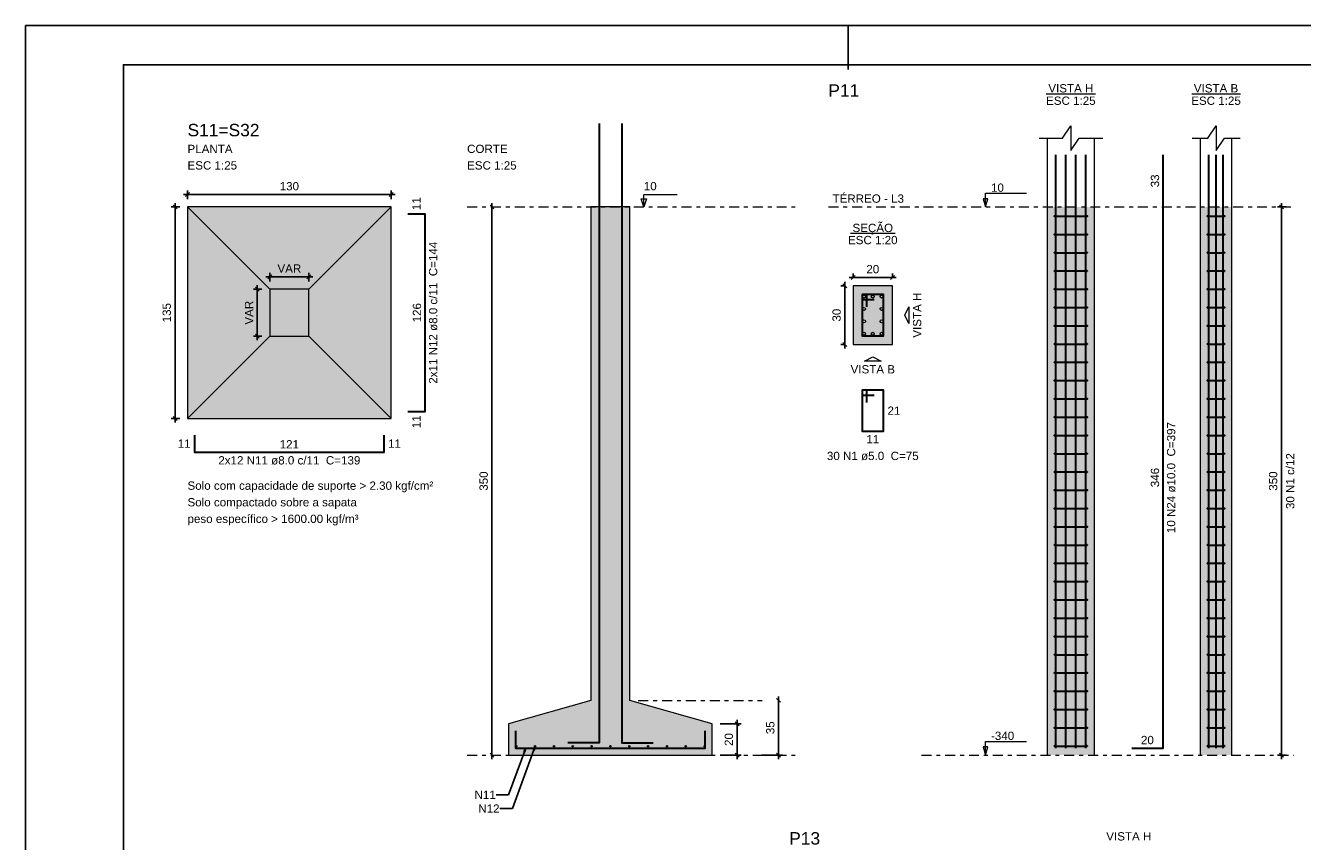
# Model space of a CAD drawing. Header units: millimetres. Extents: x 0 to 119, y 0 to 84.
# Tile 6 of 14: x 0 to 33, y 63 to 84. Entities that reach past the tile are written whole.
import ezdxf

# ---------------------------------------------------------------- set-up
doc = ezdxf.new("R2010")
doc.units = ezdxf.units.MM
doc.header["$MEASUREMENT"] = 0
doc.linetypes.add('DASHDOT', pattern=[2.54, 1.27, -0.635, 0, -0.635])
doc.linetypes.add('NULL', pattern=[0])
doc.layers.get('0').update_dxf_attribs({"lineweight": 18})
for name, color, linetype, lineweight in [('Descrição da armadura', 7, 'Continuous', 0), ('DT-Armadura', 2, 'Continuous', 30), ('DT-Barras na forma', 2, 'Continuous', 30), ('DT-Barras no corte', 5, 'Continuous', 5), ('DT-Barras rebatidas', 2, 'Continuous', 30), ('DT-Cotas', 9, 'Continuous', 5), ('DT-Estribos na forma', 2, 'Continuous', 30), ('DT-Forma', 5, 'Continuous', 5), ('DT-Hachura sapatas em corte', 43, 'Continuous', 5), ('DT-Hachura sapatas em planta', 43, 'Continuous', 5), ('DT-Hachura seção pilares', 254, 'Continuous', 5), ('DT-Hachura vista pilares', 254, 'Continuous', 5), ('DT-Pontilhado', 9, 'DASHDOT', 5), ('DT-Textos', 7, 'Continuous', 5), ('DT-Título', 3, 'Continuous', 20), ('Textos armaduras', 7, 'Continuous', 0)]:
    doc.layers.add(name, color=color, linetype=linetype, lineweight=lineweight)
doc.layers.add('SEDUC_MARF', color=1, linetype='Continuous')
doc.layers.add('SEDUC_MARGG', color=7, linetype='Continuous')
doc.styles.add('Arial', font='txt')
doc.dimstyles.get("Standard").update_dxf_attribs({"dimtxt": 0.18, "dimasz": 0.18, "dimexe": 0.18, "dimexo": 0.0625, "dimgap": 0.09, "dimtad": 0, "dimtih": 1, "dimtoh": 1, "dimdec": 4, "dimzin": 0, "dimdsep": 46, "dimtxsty": 'Standard', "dimcen": 0.09, "dimadec": 0, "dimazin": 0, "dimtfac": 1, "dimtdec": 4, "dimtofl": 0, "dimtmove": 0, "dimatfit": 3, "dimfxl": 1, "dimtolj": 1, "dimtzin": 0, "dimarcsym": 0})
doc.dimstyles.new('UM_20.000000', dxfattribs={"dimtxt": 0.18, "dimasz": 0.1, "dimexe": 0.1, "dimexo": 0.2, "dimgap": 0, "dimtad": 1, "dimtih": 1, "dimtoh": 1, "dimdec": 1, "dimlfac": 20, "dimzin": 0, "dimdsep": 46, "dimtxsty": 'Standard', "dimcen": 0.09, "dimdle": 0.1, "dimadec": 1, "dimazin": 2, "dimtfac": 1, "dimtdec": 4, "dimtofl": 0, "dimtmove": 0, "dimatfit": 3, "dimfxl": 1, "dimtolj": 1, "dimarcsym": 0})
doc.dimstyles.new('UM_25.000000', dxfattribs={"dimtxt": 0.18, "dimasz": 0.1, "dimexe": 0.1, "dimexo": 0.2, "dimgap": 0, "dimtad": 1, "dimtih": 1, "dimtoh": 1, "dimdec": 1, "dimlfac": 25, "dimzin": 0, "dimdsep": 46, "dimtxsty": 'Standard', "dimcen": 0.09, "dimdle": 0.1, "dimadec": 1, "dimazin": 2, "dimtfac": 1, "dimtdec": 4, "dimtofl": 0, "dimtmove": 0, "dimatfit": 3, "dimfxl": 1, "dimtolj": 1, "dimarcsym": 0})

# ---------------------------------------------------------------- blocks, each defined once
blk = doc.blocks.new('_Oblique')
at = {"color": 0, "linetype": 'ByBlock', "lineweight": -2}
blk.add_line((-0.5, -0.5), (0.5, 0.5), dxfattribs=at)
blk = doc.blocks.new('*D6')
at = {"layer": 'Defpoints', "color": 0}
for p in [(21.131167, 77.453308), (20.919367, 75.953308), (21.131167, 75.953308)]:
    blk.add_point(p, dxfattribs=at)
at = {"layer": 'DT-Cotas', "color": 0, "lineweight": -2}
for p, q in [((20.931167, 77.453308), (20.819367, 77.453308)), ((20.919367, 77.553308), (20.919367, 75.853308)), ((20.931167, 75.953308), (20.819367, 75.953308))]:
    blk.add_line(p, q, dxfattribs=at)
at = {"layer": 'DT-Cotas', "color": 0, "lineweight": -2, "xscale": 0.1, "yscale": 0.1, "zscale": 0.1}
for p, rotation in [((20.919367, 77.453308), 90), ((20.919367, 75.953308), 270)]:
    blk.add_blockref('_Oblique', p, dxfattribs=dict(at, rotation=rotation))
at = {"layer": 'DT-Cotas', "color": 7, "insert": (20.707567, 76.703308), "char_height": 0.2118, "attachment_point": 5, "rotation": 90, "style": 'Arial'}
blk.add_mtext('\\A1;30', dxfattribs=at)
blk = doc.blocks.new('*D7')
at = {"layer": 'Defpoints', "color": 0}
for p in [(22.131167, 77.665108), (21.131167, 77.453308), (22.131167, 77.453308)]:
    blk.add_point(p, dxfattribs=at)
at = {"layer": 'DT-Cotas', "color": 0, "lineweight": -2}
for p, q in [((21.031167, 77.665108), (22.231167, 77.665108)), ((21.131167, 77.653308), (21.131167, 77.765108)), ((22.131167, 77.653308), (22.131167, 77.765108))]:
    blk.add_line(p, q, dxfattribs=at)
at = {"layer": 'DT-Cotas', "color": 0, "lineweight": -2, "xscale": 0.1, "yscale": 0.1, "zscale": 0.1, "rotation": 180}
blk.add_blockref('_Oblique', (21.131167, 77.665108), dxfattribs=at)
at = {"layer": 'DT-Cotas', "color": 0, "lineweight": -2, "xscale": 0.1, "yscale": 0.1, "zscale": 0.1}
blk.add_blockref('_Oblique', (22.131167, 77.665108), dxfattribs=at)
at = {"layer": 'DT-Cotas', "color": 7, "insert": (21.631167, 77.876908), "char_height": 0.2118, "attachment_point": 5, "rotation": 0.0057296, "style": 'Arial'}
blk.add_mtext('\\A1;20', dxfattribs=at)
blk = doc.blocks.new('*D8')
at = {"layer": 'Defpoints', "color": 0}
for p in [(32.065178, 79.465408), (32.382878, 79.465408), (32.382878, 65.465408)]:
    blk.add_point(p, dxfattribs=at)
at = {"layer": 'DT-Cotas', "color": 0, "lineweight": -2}
for p, q in [((32.065178, 65.365408), (32.065178, 79.565408)), ((32.182878, 79.465408), (31.965178, 79.465408)), ((32.182878, 65.465408), (31.965178, 65.465408))]:
    blk.add_line(p, q, dxfattribs=at)
at = {"layer": 'DT-Cotas', "color": 0, "lineweight": -2, "xscale": 0.1, "yscale": 0.1, "zscale": 0.1}
for p, rotation in [((32.065178, 79.465408), 90), ((32.065178, 65.465408), 270)]:
    blk.add_blockref('_Oblique', p, dxfattribs=dict(at, rotation=rotation))
at = {"layer": 'DT-Cotas', "color": 7, "insert": (31.853378, 72.465408), "char_height": 0.2118, "attachment_point": 5, "rotation": 90, "style": 'Arial'}
blk.add_mtext('\\A1;350', dxfattribs=at)
blk = doc.blocks.new('*D13')
at = {"layer": 'Defpoints', "color": 0}
for p in [(4.1354, 79.465408), (3.8177, 74.065408), (4.1354, 74.065408)]:
    blk.add_point(p, dxfattribs=at)
at = {"layer": 'DT-Cotas', "color": 0, "lineweight": -2}
for p, q in [((3.8177, 79.565408), (3.8177, 73.965408)), ((3.9354, 79.465408), (3.7177, 79.465408)), ((3.9354, 74.065408), (3.7177, 74.065408))]:
    blk.add_line(p, q, dxfattribs=at)
at = {"layer": 'DT-Cotas', "color": 0, "lineweight": -2, "xscale": 0.1, "yscale": 0.1, "zscale": 0.1}
for p, rotation in [((3.8177, 79.465408), 90), ((3.8177, 74.065408), 270)]:
    blk.add_blockref('_Oblique', p, dxfattribs=dict(at, rotation=rotation))
at = {"layer": 'DT-Cotas', "color": 7, "insert": (3.6059, 76.765408), "char_height": 0.2118, "attachment_point": 5, "rotation": 90, "style": 'Arial'}
blk.add_mtext('\\A1;135', dxfattribs=at)
blk = doc.blocks.new('*D14')
at = {"layer": 'Defpoints', "color": 0}
for p in [(9.3354, 79.783108), (4.1354, 79.465408), (9.3354, 79.465408)]:
    blk.add_point(p, dxfattribs=at)
at = {"layer": 'DT-Cotas', "color": 0, "lineweight": -2}
for p, q in [((4.1354, 79.665408), (4.1354, 79.883108)), ((9.3354, 79.665408), (9.3354, 79.883108)), ((4.0354, 79.783108), (9.4354, 79.783108))]:
    blk.add_line(p, q, dxfattribs=at)
at = {"layer": 'DT-Cotas', "color": 0, "lineweight": -2, "xscale": 0.1, "yscale": 0.1, "zscale": 0.1, "rotation": 180}
blk.add_blockref('_Oblique', (4.1354, 79.783108), dxfattribs=at)
at = {"layer": 'DT-Cotas', "color": 0, "lineweight": -2, "xscale": 0.1, "yscale": 0.1, "zscale": 0.1}
blk.add_blockref('_Oblique', (9.3354, 79.783108), dxfattribs=at)
at = {"layer": 'DT-Cotas', "color": 7, "insert": (6.7354, 79.994908), "char_height": 0.2118, "attachment_point": 5, "rotation": 0.0057296, "style": 'Arial'}
blk.add_mtext('\\A1;130', dxfattribs=at)
blk = doc.blocks.new('*D15')
at = {"layer": 'Defpoints', "color": 0}
for p in [(6.2354, 77.365408), (5.9177, 76.165408), (6.2354, 76.165408)]:
    blk.add_point(p, dxfattribs=at)
at = {"layer": 'DT-Cotas', "color": 0, "lineweight": -2}
for p, q in [((6.0354, 77.365408), (5.8177, 77.365408)), ((5.9177, 77.465408), (5.9177, 76.065408)), ((6.0354, 76.165408), (5.8177, 76.165408))]:
    blk.add_line(p, q, dxfattribs=at)
at = {"layer": 'DT-Cotas', "color": 0, "lineweight": -2, "xscale": 0.1, "yscale": 0.1, "zscale": 0.1}
for p, rotation in [((5.9177, 77.365408), 90), ((5.9177, 76.165408), 270)]:
    blk.add_blockref('_Oblique', p, dxfattribs=dict(at, rotation=rotation))
at = {"layer": 'DT-Cotas', "color": 7, "insert": (5.7059, 76.765408), "char_height": 0.2118, "attachment_point": 5, "rotation": 90, "style": 'Arial'}
blk.add_mtext('\\A1;VAR', dxfattribs=at)
blk = doc.blocks.new('*D16')
at = {"layer": 'Defpoints', "color": 0}
for p in [(7.2354, 77.683108), (6.2354, 77.365408), (7.2354, 77.365408)]:
    blk.add_point(p, dxfattribs=at)
at = {"layer": 'DT-Cotas', "color": 0, "lineweight": -2}
for p, q in [((6.1354, 77.683108), (7.3354, 77.683108)), ((6.2354, 77.565408), (6.2354, 77.783108)), ((7.2354, 77.565408), (7.2354, 77.783108))]:
    blk.add_line(p, q, dxfattribs=at)
at = {"layer": 'DT-Cotas', "color": 0, "lineweight": -2, "xscale": 0.1, "yscale": 0.1, "zscale": 0.1, "rotation": 180}
blk.add_blockref('_Oblique', (6.2354, 77.683108), dxfattribs=at)
at = {"layer": 'DT-Cotas', "color": 0, "lineweight": -2, "xscale": 0.1, "yscale": 0.1, "zscale": 0.1}
blk.add_blockref('_Oblique', (7.2354, 77.683108), dxfattribs=at)
at = {"layer": 'DT-Cotas', "color": 7, "insert": (6.7354, 77.894908), "char_height": 0.2118, "attachment_point": 5, "rotation": 0.0057296, "style": 'Arial'}
blk.add_mtext('\\A1;VAR', dxfattribs=at)
blk = doc.blocks.new('*D17')
at = {"layer": 'Defpoints', "color": 0}
for p in [(11.90868, 79.465408), (11.90868, 65.465408), (11.90868, 65.465408)]:
    blk.add_point(p, dxfattribs=at)
at = {"layer": 'DT-Cotas', "color": 0, "lineweight": -2}
blk.add_line((11.90868, 79.565408), (11.90868, 65.365408), dxfattribs=at)
at = {"layer": 'DT-Cotas', "color": 0, "lineweight": -2, "xscale": 0.1, "yscale": 0.1, "zscale": 0.1}
for p, rotation in [((11.90868, 79.465408), 90), ((11.90868, 65.465408), 270)]:
    blk.add_blockref('_Oblique', p, dxfattribs=dict(at, rotation=rotation))
at = {"layer": 'DT-Cotas', "color": 7, "insert": (11.69688, 72.465408), "char_height": 0.2118, "attachment_point": 5, "rotation": 90, "style": 'Arial'}
blk.add_mtext('\\A1;350', dxfattribs=at)
blk = doc.blocks.new('*D18')
at = {"layer": 'Defpoints', "color": 0}
for p in [(17.53228, 66.265408), (17.53228, 65.465408), (18.16768, 65.465408)]:
    blk.add_point(p, dxfattribs=at)
at = {"layer": 'DT-Cotas', "color": 0, "lineweight": -2}
for p, q in [((17.73228, 66.265408), (18.26768, 66.265408)), ((18.16768, 66.365408), (18.16768, 65.365408)), ((17.73228, 65.465408), (18.26768, 65.465408))]:
    blk.add_line(p, q, dxfattribs=at)
at = {"layer": 'DT-Cotas', "color": 0, "lineweight": -2, "xscale": 0.1, "yscale": 0.1, "zscale": 0.1}
for p, rotation in [((18.16768, 66.265408), 90), ((18.16768, 65.465408), 270)]:
    blk.add_blockref('_Oblique', p, dxfattribs=dict(at, rotation=rotation))
at = {"layer": 'DT-Cotas', "color": 7, "insert": (17.95588, 65.865408), "char_height": 0.2118, "attachment_point": 5, "rotation": 90, "style": 'Arial'}
blk.add_mtext('\\A1;20', dxfattribs=at)
blk = doc.blocks.new('*D19')
at = {"layer": 'Defpoints', "color": 0}
for p in [(19.22668, 66.865408), (18.59128, 65.465408), (19.22668, 65.465408)]:
    blk.add_point(p, dxfattribs=at)
at = {"layer": 'DT-Cotas', "color": 0, "lineweight": -2}
for p, q in [((19.22668, 66.965408), (19.22668, 65.365408)), ((18.79128, 65.465408), (19.32668, 65.465408))]:
    blk.add_line(p, q, dxfattribs=at)
at = {"layer": 'DT-Cotas', "color": 0, "lineweight": -2, "xscale": 0.1, "yscale": 0.1, "zscale": 0.1}
for p, rotation in [((19.22668, 66.865408), 90.00000000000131), ((19.22668, 65.465408), 270.0000000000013)]:
    blk.add_blockref('_Oblique', p, dxfattribs=dict(at, rotation=rotation))
at = {"layer": 'DT-Cotas', "color": 7, "insert": (19.01488, 66.165408), "char_height": 0.2118, "attachment_point": 5, "rotation": 90, "style": 'Arial'}
blk.add_mtext('\\A1;35', dxfattribs=at)

msp = doc.modelspace()

# ---------------------------------------------------------------- hatches: boundary and pattern name
at = {"layer": 'DT-Hachura sapatas em corte', "linetype": 'Continuous'}
msp.add_hatch(color=43, dxfattribs=at).paths.add_polyline_path([(14.4323, 66.8654), (14.4323, 66.8654), (12.3323, 66.2654), (12.3323, 65.4654), (17.5323, 65.4654), (17.5323, 66.2654), (15.4323, 66.8654), (15.4323, 66.8654), (15.4323, 79.4654), (14.4323, 79.4654), (14.4323, 66.8654)])
at = {"layer": 'DT-Hachura sapatas em planta', "linetype": 'Continuous'}
msp.add_hatch(color=43, dxfattribs=at).paths.add_polyline_path([(4.1354, 74.0654), (9.3354, 74.0654), (9.3354, 79.4654), (4.1354, 79.4654), (4.1354, 74.0654)])
at = {"layer": 'DT-Hachura seção pilares', "linetype": 'Continuous'}
msp.add_hatch(color=254, dxfattribs=at).paths.add_polyline_path([(21.1312, 75.9533), (21.1312, 75.9533), (22.1312, 75.9533), (22.1312, 77.4533), (21.1312, 77.4533), (21.1312, 75.9533)])
at = {"layer": 'DT-Hachura vista pilares', "linetype": 'Continuous'}
for points in [[(26.0882, 65.4654), (26.0882, 79.4654), (27.2882, 79.4654), (27.2882, 65.4654), (26.0882, 65.4654)], [(29.9944, 65.4654), (29.9944, 79.4654), (30.7944, 79.4654), (30.7944, 65.4654), (29.9944, 65.4654)]]:
    msp.add_hatch(color=254, dxfattribs=at).paths.add_polyline_path(points)

# ---------------------------------------------------------------- linework, layer by layer
at = {"layer": 'DT-Armadura'}
for points in [[(14.6423, 81.6003), (14.6423, 65.7804), (13.8423, 65.7804)], [(15.2223, 81.6003), (15.2223, 65.7804), (16.0223, 65.7804)], [(9.759, 74.2454), (10.199, 74.2454), (10.199, 79.2854), (9.759, 79.2854)], [(4.3154, 73.6418), (4.3154, 73.2018), (9.1554, 73.2018), (9.1554, 73.6418)], [(12.5123, 66.0854), (12.5123, 65.6454), (17.3523, 65.6454), (17.3523, 66.0854)]]:
    msp.add_lwpolyline(points, dxfattribs=at)
at = {"layer": 'DT-Barras na forma'}
for points in [[(26.3082, 65.6454), (26.3082, 79.4654), (26.3082, 80.7997)], [(26.5615, 65.6454), (26.5615, 79.4654), (26.5615, 80.7997)], [(26.8148, 65.6454), (26.8148, 79.4654), (26.8148, 80.7997)], [(27.0682, 65.6454), (27.0682, 79.4654), (27.0682, 80.7997)], [(30.2144, 65.6454), (30.2144, 79.4654), (30.2144, 80.7997)], [(30.3944, 65.6454), (30.3944, 79.4654), (30.3944, 80.7997)], [(30.5744, 65.6454), (30.5744, 79.4654), (30.5744, 80.7997)], [(21.4812, 76.9158), (21.4812, 77.2283), (21.3562, 77.2283), (21.3562, 76.1783), (21.9062, 76.1783), (21.9062, 77.2283), (21.3562, 77.2283), (21.3562, 77.1033), (21.6687, 77.1033)]]:
    msp.add_lwpolyline(points, dxfattribs=at)
at = {"layer": 'DT-Barras no corte'}
for centre, radius in [((21.4062, 77.1783), 0.0375), ((21.6312, 77.1783), 0.0375), ((21.8562, 77.1783), 0.0375), ((21.4062, 76.8616), 0.0375), ((21.8562, 76.8616), 0.0375), ((21.4062, 76.545), 0.0375), ((21.8562, 76.545), 0.0375), ((21.4062, 76.2283), 0.0375), ((21.6312, 76.2283), 0.0375), ((21.8562, 76.2283), 0.0375), ((12.5283, 65.6934), 0.016), ((13.0091, 65.6934), 0.016), ((13.4899, 65.6934), 0.016), ((13.9707, 65.6934), 0.016), ((14.4515, 65.6934), 0.016), ((14.9323, 65.6934), 0.016), ((15.4131, 65.6934), 0.016), ((15.8939, 65.6934), 0.016), ((16.3747, 65.6934), 0.016), ((16.8555, 65.6934), 0.016), ((17.3363, 65.6934), 0.016)]:
    msp.add_circle(centre, radius, dxfattribs=at)
at = {"layer": 'DT-Barras rebatidas'}
for points in [[(28.2413, 65.6454), (29.0413, 65.6454), (29.0413, 79.4654), (29.0413, 80.7997)], [(21.4812, 74.4759), (21.4812, 74.7884), (21.3562, 74.7884), (21.3562, 73.7384), (21.9062, 73.7384), (21.9062, 74.7884), (21.3562, 74.7884), (21.3562, 74.6634), (21.6687, 74.6634)]]:
    msp.add_lwpolyline(points, dxfattribs=at)
at = {"layer": 'DT-Estribos na forma'}
for p, q in [((26.2782, 79.2321), (27.0982, 79.2321)), ((30.1844, 79.2321), (30.6044, 79.2321)), ((26.2782, 78.7654), (27.0982, 78.7654)), ((30.1844, 78.7654), (30.6044, 78.7654)), ((26.2782, 78.2987), (27.0982, 78.2987)), ((30.1844, 78.2987), (30.6044, 78.2987)), ((26.2782, 77.8321), (27.0982, 77.8321)), ((30.1844, 77.8321), (30.6044, 77.8321)), ((26.2782, 77.3654), (27.0982, 77.3654)), ((30.1844, 77.3654), (30.6044, 77.3654)), ((26.2782, 76.8987), (27.0982, 76.8987)), ((30.1844, 76.8987), (30.6044, 76.8987)), ((26.2782, 76.4321), (27.0982, 76.4321)), ((30.1844, 76.4321), (30.6044, 76.4321)), ((26.2782, 75.9654), (27.0982, 75.9654)), ((30.1844, 75.9654), (30.6044, 75.9654)), ((26.2782, 75.4987), (27.0982, 75.4987)), ((30.1844, 75.4987), (30.6044, 75.4987)), ((26.2782, 75.0321), (27.0982, 75.0321)), ((30.1844, 75.0321), (30.6044, 75.0321)), ((26.2782, 74.5654), (27.0982, 74.5654)), ((30.1844, 74.5654), (30.6044, 74.5654)), ((26.2782, 74.0987), (27.0982, 74.0987)), ((30.1844, 74.0987), (30.6044, 74.0987)), ((26.2782, 73.6321), (27.0982, 73.6321)), ((30.1844, 73.6321), (30.6044, 73.6321)), ((26.2782, 73.1654), (27.0982, 73.1654)), ((30.1844, 73.1654), (30.6044, 73.1654)), ((26.2782, 72.6987), (27.0982, 72.6987)), ((30.1844, 72.6987), (30.6044, 72.6987)), ((26.2782, 72.2321), (27.0982, 72.2321)), ((30.1844, 72.2321), (30.6044, 72.2321)), ((26.2782, 71.7654), (27.0982, 71.7654)), ((30.1844, 71.7654), (30.6044, 71.7654)), ((26.2782, 71.2987), (27.0982, 71.2987)), ((30.1844, 71.2987), (30.6044, 71.2987)), ((26.2782, 70.8321), (27.0982, 70.8321)), ((30.1844, 70.8321), (30.6044, 70.8321)), ((26.2782, 70.3654), (27.0982, 70.3654)), ((30.1844, 70.3654), (30.6044, 70.3654)), ((26.2782, 69.8987), (27.0982, 69.8987)), ((30.1844, 69.8987), (30.6044, 69.8987)), ((26.2782, 69.4321), (27.0982, 69.4321)), ((30.1844, 69.4321), (30.6044, 69.4321)), ((26.2782, 68.9654), (27.0982, 68.9654)), ((30.1844, 68.9654), (30.6044, 68.9654)), ((26.2782, 68.4987), (27.0982, 68.4987)), ((30.1844, 68.4987), (30.6044, 68.4987)), ((26.2782, 68.0321), (27.0982, 68.0321)), ((30.1844, 68.0321), (30.6044, 68.0321)), ((26.2782, 67.5654), (27.0982, 67.5654)), ((30.1844, 67.5654), (30.6044, 67.5654)), ((26.2782, 67.0987), (27.0982, 67.0987)), ((30.1844, 67.0987), (30.6044, 67.0987)), ((26.2782, 66.6321), (27.0982, 66.6321)), ((30.1844, 66.6321), (30.6044, 66.6321)), ((26.2782, 66.1654), (27.0982, 66.1654)), ((30.1844, 66.1654), (30.6044, 66.1654)), ((26.2782, 65.6987), (27.0982, 65.6987)), ((30.1844, 65.6987), (30.6044, 65.6987))]:
    msp.add_line(p, q, dxfattribs=at)
for centre in [(26.2782, 79.2321), (27.0982, 79.2321), (30.1844, 79.2321), (30.6044, 79.2321), (26.2782, 78.7654), (27.0982, 78.7654), (30.1844, 78.7654), (30.6044, 78.7654), (26.2782, 78.2987), (27.0982, 78.2987), (30.1844, 78.2987), (30.6044, 78.2987), (26.2782, 77.8321), (27.0982, 77.8321), (30.1844, 77.8321), (30.6044, 77.8321), (26.2782, 77.3654), (27.0982, 77.3654), (30.1844, 77.3654), (30.6044, 77.3654), (26.2782, 76.8987), (27.0982, 76.8987), (30.1844, 76.8987), (30.6044, 76.8987), (26.2782, 76.4321), (27.0982, 76.4321), (30.1844, 76.4321), (30.6044, 76.4321), (26.2782, 75.9654), (27.0982, 75.9654), (30.1844, 75.9654), (30.6044, 75.9654), (26.2782, 75.4987), (27.0982, 75.4987), (30.1844, 75.4987), (30.6044, 75.4987), (26.2782, 75.0321), (27.0982, 75.0321), (30.1844, 75.0321), (30.6044, 75.0321), (26.2782, 74.5654), (27.0982, 74.5654), (30.1844, 74.5654), (30.6044, 74.5654), (26.2782, 74.0987), (27.0982, 74.0987), (30.1844, 74.0987), (30.6044, 74.0987), (26.2782, 73.6321), (27.0982, 73.6321), (30.1844, 73.6321), (30.6044, 73.6321), (26.2782, 73.1654), (27.0982, 73.1654), (30.1844, 73.1654), (30.6044, 73.1654), (26.2782, 72.6987), (27.0982, 72.6987), (30.1844, 72.6987), (30.6044, 72.6987), (26.2782, 72.2321), (27.0982, 72.2321), (30.1844, 72.2321), (30.6044, 72.2321), (26.2782, 71.7654), (27.0982, 71.7654), (30.1844, 71.7654), (30.6044, 71.7654), (26.2782, 71.2987), (27.0982, 71.2987), (30.1844, 71.2987), (30.6044, 71.2987), (26.2782, 70.8321), (27.0982, 70.8321), (30.1844, 70.8321), (30.6044, 70.8321), (26.2782, 70.3654), (27.0982, 70.3654), (30.1844, 70.3654), (30.6044, 70.3654), (26.2782, 69.8987), (27.0982, 69.8987), (30.1844, 69.8987), (30.6044, 69.8987), (26.2782, 69.4321), (27.0982, 69.4321), (30.1844, 69.4321), (30.6044, 69.4321), (26.2782, 68.9654), (27.0982, 68.9654), (30.1844, 68.9654), (30.6044, 68.9654), (26.2782, 68.4987), (27.0982, 68.4987), (30.1844, 68.4987), (30.6044, 68.4987), (26.2782, 68.0321), (27.0982, 68.0321), (30.1844, 68.0321), (30.6044, 68.0321), (26.2782, 67.5654), (27.0982, 67.5654), (30.1844, 67.5654), (30.6044, 67.5654), (26.2782, 67.0987), (27.0982, 67.0987), (30.1844, 67.0987), (30.6044, 67.0987), (26.2782, 66.6321), (27.0982, 66.6321), (30.1844, 66.6321), (30.6044, 66.6321), (26.2782, 66.1654), (27.0982, 66.1654), (30.1844, 66.1654), (30.6044, 66.1654), (26.2782, 65.6987), (27.0982, 65.6987), (30.1844, 65.6987), (30.6044, 65.6987)]:
    msp.add_circle(centre, 0.01, dxfattribs=at)
at = {"layer": 'DT-Forma'}
for p, q in [((26.0882, 79.4654), (26.0882, 81.2233)), ((27.2882, 79.4654), (27.2882, 81.2233)), ((29.9944, 79.4654), (29.9944, 81.2233)), ((30.7944, 79.4654), (30.7944, 81.2233)), ((4.1354, 79.4654), (6.2354, 77.3654)), ((9.3354, 79.4654), (7.2354, 77.3654)), ((26.0882, 65.4654), (26.0882, 79.4654)), ((27.2882, 65.4654), (27.2882, 79.4654)), ((29.9944, 65.4654), (29.9944, 79.4654)), ((30.7944, 65.4654), (30.7944, 79.4654)), ((4.1354, 74.0654), (6.2354, 76.1654)), ((4.1354, 74.0654), (6.2354, 76.1654)), ((9.3354, 74.0654), (7.2354, 76.1654))]:
    msp.add_line(p, q, dxfattribs=at)
for points in [[(25.8764, 81.2233), (26.4764, 81.2233), (26.6882, 81.541), (26.6882, 80.9056), (26.9, 81.2233), (27.5, 81.2233)], [(29.7826, 81.2233), (30.1826, 81.2233), (30.3944, 81.541), (30.3944, 80.9056), (30.6062, 81.2233), (31.0062, 81.2233)]]:
    msp.add_lwpolyline(points, dxfattribs=at)
for points in [[(4.1354, 74.0654), (9.3354, 74.0654), (9.3354, 79.4654), (4.1354, 79.4654), (4.1354, 74.0654)], [(14.4323, 66.8654), (14.4323, 66.8654), (12.3323, 66.2654), (12.3323, 65.4654), (17.5323, 65.4654), (17.5323, 66.2654), (15.4323, 66.8654), (15.4323, 66.8654), (15.4323, 79.4654), (14.4323, 79.4654), (14.4323, 66.8654)], [(6.2354, 76.1654), (7.2354, 76.1654), (7.2354, 77.3654), (6.2354, 77.3654), (6.2354, 76.1654)], [(21.1312, 75.9533), (22.1312, 75.9533), (22.1312, 77.4533), (21.1312, 77.4533), (21.1312, 75.9533)]]:
    msp.add_lwpolyline(points, close=True, dxfattribs=at)
at = {"layer": 'DT-Pontilhado', "ltscale": 0.2}
for p, q in [((11.2733, 79.4654), (19.6503, 79.4654)), ((20.4975, 79.4654), (32.3829, 79.4654)), ((15.6441, 66.8654), (18.8031, 66.8654)), ((11.2733, 65.4654), (19.6503, 65.4654)), ((22.8725, 65.4654), (32.3829, 65.4654))]:
    msp.add_line(p, q, dxfattribs=at)
at = {"layer": 'DT-Textos'}
for p, q in [((26.0583, 82.3564), (27.318, 82.3564)), ((29.7727, 82.3564), (31.0161, 82.3564)), ((21.059, 78.7982), (22.2034, 78.7982))]:
    msp.add_line(p, q, dxfattribs=at)
for points in [[(15.8559, 79.6772), (15.7853, 79.4654), (15.7147, 79.6772), (15.8559, 79.6772)], [(22.5548, 76.7033), (22.5548, 76.4915), (22.4489, 76.7033), (22.5548, 76.9151), (22.5548, 76.7033)], [(21.6312, 75.5297), (21.4194, 75.5297), (21.6312, 75.6356), (21.843, 75.5297), (21.6312, 75.5297)]]:
    msp.add_lwpolyline(points, close=True, dxfattribs=at)
for points in [[(15.7853, 79.4654), (15.7853, 79.7831), (16.6325, 79.7831)], [(24.5087, 79.4654), (24.5722, 79.6772), (24.4451, 79.6772), (24.5087, 79.4654), (24.5087, 79.8154), (25.5587, 79.8154)], [(24.5087, 65.4654), (24.5722, 65.6772), (24.4451, 65.6772), (24.5087, 65.4654), (24.5087, 65.8154), (25.5587, 65.8154)]]:
    msp.add_lwpolyline(points, dxfattribs=at)
at = {"layer": 'SEDUC_MARF'}
msp.add_line((21.0015, 84.1), (21.0015, 82.9804), dxfattribs=at)
msp.add_lwpolyline([(118.9, 84.1), (0, 84.1), (0, 0), (118.9, 0)], close=True, dxfattribs=at)
at = {"layer": 'SEDUC_MARGG'}
msp.add_lwpolyline([(2.5, 1), (117.9, 1), (117.9, 83.1), (2.5, 83.1), (2.5, 1)], dxfattribs=at)

# ---------------------------------------------------------------- texts
at = {"layer": 'Descrição da armadura', "linetype": 'NULL', "char_height": 0.2118, "attachment_point": 8, "rotation": 90.00021, "line_spacing_factor": 0.9, "style": 'Arial'}
for s, insert, width in [('2x11 N12 ø8.0 c/11  C=144', (10.5171, 76.765), 7.109531), ('10 N24 ø10.0  C=397', (29.3591, 72.555), 5.562109), ('30 N1 c/12', (32.3969, 72.4654), 2.845127)]:
    msp.add_mtext(s, dxfattribs=dict(at, insert=insert, width=width))
at = {"layer": 'Descrição da armadura', "linetype": 'NULL', "char_height": 0.2118, "line_spacing_factor": 0.9, "style": 'Arial'}
for s, insert, width, attachment_point in [('2x12 N11 ø8.0 c/11  C=139', (6.735, 72.8839), 7.109531, 8), ('30 N1 ø5.0  C=75', (21.631, 72.9969), 4.594404, 8), ('N11', (12.0063, 64.4512), 1.103994, 6), ('N12', (12.1019, 64.1012), 1.103994, 6)]:
    msp.add_mtext(s, dxfattribs=dict(at, insert=insert, width=width, attachment_point=attachment_point))
at = {"layer": 'DT-Textos', "linetype": 'NULL', "char_height": 0.2118, "line_spacing_factor": 0.798, "style": 'Arial'}
for s, insert, width, attachment_point in [('VISTA H', (26.688, 82.3879), 2.255996, 8), ('VISTA B', (30.394, 82.3879), 2.223994, 8), ('ESC 1:25', (26.688, 82.0709), 2.482559, 8), ('ESC 1:25', (30.394, 82.0709), 2.482559, 8), ('PLANTA', (4.135, 80.8419), 2.256279, 7), ('CORTE', (11.273, 80.8419), 2.03, 7), ('ESC 1:25', (4.135, 80.4189), 2.482559, 7), ('ESC 1:25', (11.273, 80.4189), 2.482559, 7), ('10', (15.785, 79.8889), 0.645137, 7), ('TÉRREO - L3', (20.603, 79.5709), 3.577422, 7), ('10', (24.649, 79.8509), 0.645137, 7), ('SEÇÃO', (21.631, 78.76), 2.030566, 8), ('ESC 1:20', (21.631, 78.5119), 2.482559, 8), ('VISTA B', (21.631, 75.2119), 2.223994, 8), ('Solo com capacidade de suporte > 2.30 kgf/cm²', (4.135, 72.179), 12.299795, 7), ('Solo compactado sobre a sapata', (4.135, 71.755), 8.479951, 7), ('peso específico > 1600.00 kgf/m³', (4.135, 71.332), 8.560098, 7), ('-340', (24.649, 65.8509), 1.16085, 7), ('VISTA H', (28.167, 63.2832), 2.255996, 8)]:
    msp.add_mtext(s, dxfattribs=dict(at, insert=insert, width=width, attachment_point=attachment_point))
at = {"layer": 'DT-Textos', "linetype": 'NULL', "insert": (22.8721, 76.703), "char_height": 0.2118, "width": 2.255996, "attachment_point": 8, "rotation": 90.00021, "line_spacing_factor": 0.798, "style": 'Arial'}
msp.add_mtext('VISTA H', dxfattribs=at)
at = {"layer": 'DT-Título', "linetype": 'NULL', "char_height": 0.3177, "attachment_point": 7, "line_spacing_factor": 0.798, "style": 'Arial'}
for s, insert, width in [('P11', (20.497, 82.2818), 1.565781), ('S11=S32', (4.135, 81.2658), 3.645469), ('P13', (19.497, 63.1771), 1.565781)]:
    msp.add_mtext(s, dxfattribs=dict(at, insert=insert, width=width))
at = {"layer": 'Textos armaduras', "linetype": 'NULL', "char_height": 0.2118, "rotation": 90.00021, "line_spacing_factor": 0.9, "style": 'Arial'}
for s, insert, width, attachment_point in [('33', (28.944, 80.1326), 1.045137, 8), ('11', (10.0849, 79.3854), 1.045137, 7), ('126', (10.1017, 76.7654), 1.367705, 8), ('11', (9.8731, 74.1454), 1.045137, 3), ('346', (28.944, 72.5554), 1.367705, 8)]:
    msp.add_mtext(s, dxfattribs=dict(at, insert=insert, width=width, attachment_point=attachment_point))
at = {"layer": 'Textos armaduras', "linetype": 'NULL', "char_height": 0.2118, "line_spacing_factor": 0.9, "style": 'Arial'}
for s, insert, width, attachment_point in [('21', (22.0062, 74.3693), 1.045137, 1), ('11', (4.2154, 73.3159), 1.045137, 9), ('121', (6.7354, 73.2991), 1.367705, 8), ('11', (9.2554, 73.5277), 1.045137, 1), ('11', (21.6312, 73.6411), 1.045137, 2), ('20', (28.6413, 65.7427), 1.045137, 8)]:
    msp.add_mtext(s, dxfattribs=dict(at, insert=insert, width=width, attachment_point=attachment_point))

# ---------------------------------------------------------------- dimensions: what is measured, and where the dimension line sits
at = {"layer": 'DT-Cotas'}
for base, p1, p2, dimstyle, override, picture, middle in [((9.3354, 79.7831), (4.1354, 79.4654), (9.3354, 79.4654), 'UM_25.000000', {"dimtxt": 0.2118, "dimasz": 0.1, "dimexe": 0.1, "dimexo": 0.2, "dimtad": 1, "dimtih": 0, "dimtoh": 0, "dimdec": 1, "dimlfac": 25, "dimzin": 8, "dimtxsty": 'Arial', "dimblk": 'Oblique', "dimblk1": 'Oblique', "dimblk2": 'Oblique', "dimsah": 1, "dimdle": 0.1, "dimse1": 0, "dimse2": 0, "dimclrt": 7, "dimadec": 1, "dimazin": 3, "dimtmove": 2, "dimldrblk": 'Oblique'}, '*D14', (6.7354, 79.9949)), ((22.1312, 77.6651), (21.1312, 77.4533), (22.1312, 77.4533), 'UM_20.000000', {"dimtxt": 0.2118, "dimasz": 0.1, "dimexe": 0.1, "dimexo": 0.2, "dimtad": 1, "dimtih": 0, "dimtoh": 0, "dimdec": 1, "dimlfac": 20, "dimzin": 8, "dimtxsty": 'Arial', "dimblk": 'Oblique', "dimblk1": 'Oblique', "dimblk2": 'Oblique', "dimsah": 1, "dimdle": 0.1, "dimse1": 0, "dimse2": 0, "dimclrt": 7, "dimadec": 1, "dimazin": 3, "dimtmove": 2, "dimldrblk": 'Oblique'}, '*D7', (21.6312, 77.8769))]:
    dim = msp.add_linear_dim(base=base, p1=p1, p2=p2, dimstyle=dimstyle, override=override, dxfattribs=at)
    dim.commit()
    dim.dimension.update_dxf_attribs({"geometry": picture, "text_midpoint": middle, "dimtype": 160, "text_rotation": 0.00573})
for base, p1, p2, dimstyle, override, picture, middle in [((3.8177, 74.0654), (4.1354, 79.4654), (4.1354, 74.0654), 'UM_25.000000', {"dimtxt": 0.2118, "dimasz": 0.1, "dimexe": 0.1, "dimexo": 0.2, "dimtad": 1, "dimtih": 0, "dimtoh": 0, "dimdec": 1, "dimlfac": 25, "dimzin": 8, "dimtxsty": 'Arial', "dimblk": 'Oblique', "dimblk1": 'Oblique', "dimblk2": 'Oblique', "dimsah": 1, "dimdle": 0.1, "dimse1": 0, "dimse2": 0, "dimclrt": 7, "dimadec": 1, "dimazin": 3, "dimtmove": 2, "dimldrblk": 'Oblique'}, '*D13', (3.6059, 76.7654)), ((11.9087, 65.4654), (11.9087, 79.4654), (11.9087, 65.4654), 'UM_25.000000', {"dimtxt": 0.2118, "dimasz": 0.1, "dimexe": 0.1, "dimexo": 0.2, "dimtad": 1, "dimtih": 0, "dimtoh": 0, "dimdec": 1, "dimlfac": 25, "dimzin": 8, "dimtxsty": 'Arial', "dimblk": 'Oblique', "dimblk1": 'Oblique', "dimblk2": 'Oblique', "dimsah": 1, "dimdle": 0.1, "dimse1": 1, "dimse2": 1, "dimclrt": 7, "dimadec": 1, "dimazin": 3, "dimtmove": 2, "dimldrblk": 'Oblique'}, '*D17', (11.6969, 72.4654)), ((32.0652, 79.4654), (32.3829, 65.4654), (32.3829, 79.4654), 'UM_25.000000', {"dimtxt": 0.2118, "dimasz": 0.1, "dimexe": 0.1, "dimexo": 0.2, "dimtad": 1, "dimtih": 0, "dimtoh": 0, "dimdec": 1, "dimlfac": 25, "dimzin": 8, "dimtxsty": 'Arial', "dimblk": 'Oblique', "dimblk1": 'Oblique', "dimblk2": 'Oblique', "dimsah": 1, "dimdle": 0.1, "dimse1": 0, "dimse2": 0, "dimclrt": 7, "dimadec": 1, "dimazin": 3, "dimtmove": 2, "dimldrblk": 'Oblique'}, '*D8', (31.8534, 72.4654)), ((20.9194, 75.9533), (21.1312, 77.4533), (21.1312, 75.9533), 'UM_20.000000', {"dimtxt": 0.2118, "dimasz": 0.1, "dimexe": 0.1, "dimexo": 0.2, "dimtad": 1, "dimtih": 0, "dimtoh": 0, "dimdec": 1, "dimlfac": 20, "dimzin": 8, "dimtxsty": 'Arial', "dimblk": 'Oblique', "dimblk1": 'Oblique', "dimblk2": 'Oblique', "dimsah": 1, "dimdle": 0.1, "dimse1": 0, "dimse2": 0, "dimclrt": 7, "dimadec": 1, "dimazin": 3, "dimtmove": 2, "dimldrblk": 'Oblique'}, '*D6', (20.7076, 76.7033)), ((19.2267, 65.4654), (19.2267, 66.8654), (18.5913, 65.4654), 'UM_25.000000', {"dimtxt": 0.2118, "dimasz": 0.1, "dimexe": 0.1, "dimexo": 0.2, "dimtad": 1, "dimtih": 0, "dimtoh": 0, "dimdec": 1, "dimlfac": 25, "dimzin": 8, "dimtxsty": 'Arial', "dimblk": 'Oblique', "dimblk1": 'Oblique', "dimblk2": 'Oblique', "dimsah": 1, "dimdle": 0.1, "dimse1": 1, "dimse2": 0, "dimclrt": 7, "dimadec": 1, "dimazin": 3, "dimtmove": 2, "dimldrblk": 'Oblique'}, '*D19', (19.0149, 66.1654)), ((18.1677, 65.4654), (17.5323, 66.2654), (17.5323, 65.4654), 'UM_25.000000', {"dimtxt": 0.2118, "dimasz": 0.1, "dimexe": 0.1, "dimexo": 0.2, "dimtad": 1, "dimtih": 0, "dimtoh": 0, "dimdec": 1, "dimlfac": 25, "dimzin": 8, "dimtxsty": 'Arial', "dimblk": 'Oblique', "dimblk1": 'Oblique', "dimblk2": 'Oblique', "dimsah": 1, "dimdle": 0.1, "dimse1": 0, "dimse2": 0, "dimclrt": 7, "dimadec": 1, "dimazin": 3, "dimtmove": 2, "dimldrblk": 'Oblique'}, '*D18', (17.9559, 65.8654))]:
    dim = msp.add_linear_dim(base=base, p1=p1, p2=p2, angle=90, dimstyle=dimstyle, override=override, dxfattribs=at)
    dim.commit()
    dim.dimension.update_dxf_attribs({"geometry": picture, "text_midpoint": middle, "dimtype": 160, "text_rotation": 90})
dim = msp.add_linear_dim(base=(7.2354, 77.6831), p1=(6.2354, 77.3654), p2=(7.2354, 77.3654), text='VAR', dimstyle='UM_25.000000', override={"dimtxt": 0.2118, "dimasz": 0.1, "dimexe": 0.1, "dimexo": 0.2, "dimtad": 1, "dimtih": 0, "dimtoh": 0, "dimdec": 1, "dimlfac": 25, "dimzin": 8, "dimtxsty": 'Arial', "dimblk": 'Oblique', "dimblk1": 'Oblique', "dimblk2": 'Oblique', "dimsah": 1, "dimdle": 0.1, "dimse1": 0, "dimse2": 0, "dimclrt": 7, "dimadec": 1, "dimazin": 3, "dimtmove": 2, "dimldrblk": 'Oblique'}, dxfattribs=at)
dim.commit()
dim.dimension.update_dxf_attribs({"geometry": '*D16', "text_midpoint": (6.7354, 77.8949), "dimtype": 160, "text_rotation": 0.00573})
dim = msp.add_linear_dim(base=(5.9177, 76.1654), p1=(6.2354, 77.3654), p2=(6.2354, 76.1654), angle=90, text='VAR', dimstyle='UM_25.000000', override={"dimtxt": 0.2118, "dimasz": 0.1, "dimexe": 0.1, "dimexo": 0.2, "dimtad": 1, "dimtih": 0, "dimtoh": 0, "dimdec": 1, "dimlfac": 25, "dimzin": 8, "dimtxsty": 'Arial', "dimblk": 'Oblique', "dimblk1": 'Oblique', "dimblk2": 'Oblique', "dimsah": 1, "dimdle": 0.1, "dimse1": 0, "dimse2": 0, "dimclrt": 7, "dimadec": 1, "dimazin": 3, "dimtmove": 2, "dimldrblk": 'Oblique'}, dxfattribs=at)
dim.commit()
dim.dimension.update_dxf_attribs({"geometry": '*D15', "text_midpoint": (5.7059, 76.7654), "dimtype": 160, "text_rotation": 90})

# ---------------------------------------------------------------- leaders
for points in [[(12.7687, 65.6454), (12.334, 64.4512), (12.0163, 64.4512)], [(13.0091, 65.6934), (12.4296, 64.1012), (12.1119, 64.1012)]]:
    msp.add_leader(points, dimstyle='Standard', override={"dimasz": 0.1, "dimldrblk": 'Closed'}, dxfattribs=at)

doc.saveas('drawing.dxf')
